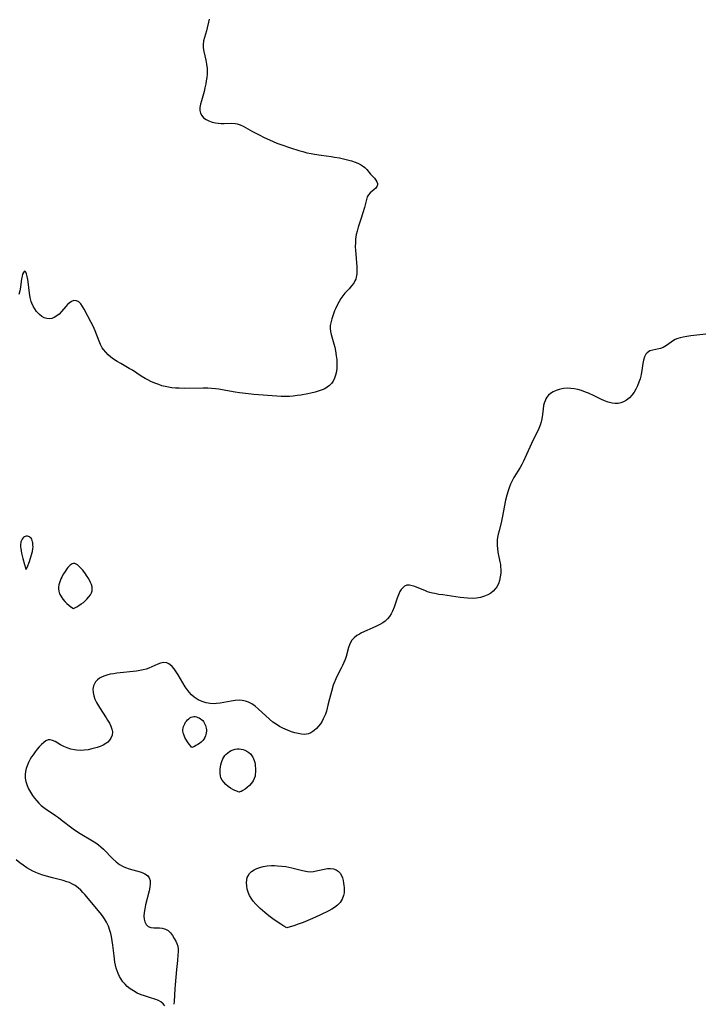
# Model space of a CAD drawing. Header units: inches. Extents: x 1073367 to 1082519, y 1569854 to 1574957.
# Tile 203 of 256: x 1076306 to 1076595, y 1573848 to 1574264. Entities that reach past the tile are written whole.
import ezdxf

# ---------------------------------------------------------------- set-up
doc = ezdxf.new("R2010")
doc.units = ezdxf.units.IN
doc.header["$MEASUREMENT"] = 0
doc.layers.add('CGG_CurvaNivelLidar_v1', color=7, linetype='Continuous', lineweight=30, true_color=0x008008)

msp = doc.modelspace()

# ---------------------------------------------------------------- linework, layer by layer
at = {"layer": 'CGG_CurvaNivelLidar_v1'}
for points in [[(1076385.6992, 1574263.9657, 67.5), (1076385.5029, 1574262.7776, 67.5), (1076384.9704, 1574260.3313, 67.5), (1076384.6487, 1574259.0924, 67.5), (1076383.8133, 1574256.3523, 67.5), (1076383.401, 1574254.8628, 67.5), (1076383.1884, 1574253.3823, 67.5), (1076383.264, 1574251.8955, 67.5), (1076383.5438, 1574250.3687, 67.5), (1076384.3537, 1574246.7908, 67.5), (1076384.6694, 1574245.015, 67.5), (1076384.863, 1574243.1966, 67.5), (1076384.8943, 1574242.0083, 67.5), (1076384.8564, 1574240.8088, 67.5), (1076384.7434, 1574239.4509, 67.5), (1076384.5668, 1574238.0901, 67.5), (1076384.3354, 1574236.7322, 67.5), (1076384.0005, 1574235.1342, 67.5), (1076383.61, 1574233.5604, 67.5), (1076382.4852, 1574229.6114, 67.5), (1076382.1244, 1574228.1586, 67.5), (1076381.8913, 1574226.7789, 67.5), (1076381.8529, 1574225.4916, 67.5), (1076382.0661, 1574224.3866, 67.5), (1076382.6048, 1574223.3659, 67.5), (1076383.4181, 1574222.4786, 67.5), (1076384.444, 1574221.7199, 67.5), (1076385.6337, 1574221.0935, 67.5), (1076386.9646, 1574220.6035, 67.5), (1076388.3857, 1574220.2626, 67.5), (1076389.5861, 1574220.0973, 67.5), (1076390.8066, 1574220.0184, 67.5), (1076392.0301, 1574220.0103, 67.5), (1076395.1711, 1574220.1162, 67.5), (1076396.6935, 1574220.0323, 67.5), (1076397.6228, 1574219.8634, 67.5), (1076398.8937, 1574219.45, 67.5), (1076400.1414, 1574218.877, 67.5), (1076404.0353, 1574216.7156, 67.5), (1076406.8965, 1574215.1986, 67.5), (1076408.957, 1574214.1552, 67.5), (1076411.164, 1574213.1198, 67.5), (1076414.3299, 1574211.7875, 67.5), (1076415.9416, 1574211.1742, 67.5), (1076420.0998, 1574209.7508, 67.5), (1076423.6113, 1574208.6499, 67.5), (1076425.3156, 1574208.1553, 67.5), (1076427.0286, 1574207.7015, 67.5), (1076428.7543, 1574207.3073, 67.5), (1076430.1665, 1574207.0424, 67.5), (1076432.9656, 1574206.6334, 67.5), (1076437.1905, 1574206.0958, 67.5), (1076438.646, 1574205.8739, 67.5), (1076440.7442, 1574205.4921, 67.5), (1076442.4726, 1574205.1355, 67.5), (1076444.1649, 1574204.7405, 67.5), (1076445.8038, 1574204.2927, 67.5), (1076447.3669, 1574203.7736, 67.5), (1076448.5697, 1574203.2809, 67.5), (1076449.5581, 1574202.7838, 67.5), (1076450.4614, 1574202.2174, 67.5), (1076451.4359, 1574201.4265, 67.5), (1076452.2875, 1574200.5705, 67.5), (1076453.9155, 1574198.6645, 67.5), (1076455.5665, 1574196.927, 67.5), (1076456.1557, 1574196.1718, 67.5), (1076456.5831, 1574195.3982, 67.5), (1076456.776, 1574194.663, 67.5), (1076456.7741, 1574194.1952, 67.5), (1076456.6604, 1574193.7391, 67.5), (1076456.5042, 1574193.4007, 67.5), (1076456.0514, 1574192.7659, 67.5), (1076455.4601, 1574192.1856, 67.5), (1076453.6902, 1574190.7904, 67.5), (1076452.9431, 1574189.942, 67.5), (1076452.4906, 1574189.0238, 67.5), (1076452.1554, 1574187.9435, 67.5), (1076451.2942, 1574184.5813, 67.5), (1076450.6688, 1574182.366, 67.5), (1076449.8067, 1574179.642, 67.5), (1076448.698, 1574176.3404, 67.5), (1076448.1831, 1574174.649, 67.5), (1076447.8379, 1574173.2301, 67.5), (1076447.6651, 1574172.2372, 67.5), (1076447.5452, 1574171.2336, 67.5), (1076447.4507, 1574169.6631, 67.5), (1076447.4454, 1574168.0832, 67.5), (1076447.5072, 1574166.5027, 67.5), (1076447.6175, 1574164.9303, 67.5), (1076447.9973, 1574161.2269, 67.5), (1076448.1177, 1574159.6707, 67.5), (1076448.1485, 1574158.1397, 67.5), (1076448.0617, 1574156.6508, 67.5), (1076447.8224, 1574155.2238, 67.5), (1076447.5943, 1574154.4252, 67.5), (1076447.3029, 1574153.6864, 67.5), (1076446.78, 1574152.7219, 67.5), (1076445.8692, 1574151.4926, 67.5), (1076444.8216, 1574150.3452, 67.5), (1076443.071, 1574148.5066, 67.5), (1076442.1759, 1574147.3788, 67.5), (1076441.3443, 1574146.1614, 67.5), (1076440.5667, 1574144.8772, 67.5), (1076439.6292, 1574143.1231, 67.5), (1076439.0619, 1574141.8926, 67.5), (1076438.6899, 1574140.9995, 67.5), (1076438.0626, 1574139.3277, 67.5), (1076437.5283, 1574137.6558, 67.5), (1076437.1101, 1574136.0036, 67.5), (1076436.8937, 1574134.7547, 67.5), (1076436.8193, 1574133.5175, 67.5), (1076436.9311, 1574132.2556, 67.5), (1076437.2, 1574130.9947, 67.5), (1076438.4013, 1574127.0578, 67.5), (1076438.767, 1574125.6428, 67.5), (1076439.0788, 1574124.195, 67.5), (1076439.4073, 1574122.065, 67.5), (1076439.5722, 1574120.3651, 67.5), (1076439.6513, 1574118.6685, 67.5), (1076439.6236, 1574116.9936, 67.5), (1076439.4596, 1574115.3618, 67.5), (1076439.1276, 1574113.8037, 67.5), (1076438.704, 1574112.5726, 67.5), (1076438.1089, 1574111.3995, 67.5), (1076437.353, 1574110.3393, 67.5), (1076436.5433, 1574109.4996, 67.5), (1076435.6238, 1574108.769, 67.5), (1076434.6082, 1574108.1521, 67.5), (1076433.4632, 1574107.6312, 67.5), (1076432.2455, 1574107.1988, 67.5), (1076430.5114, 1574106.6966, 67.5), (1076428.7052, 1574106.2692, 67.5), (1076427.3923, 1574106.0058, 67.5), (1076424.4611, 1574105.4952, 67.5), (1076422.8488, 1574105.2539, 67.5), (1076421.2277, 1574105.0556, 67.5), (1076419.5991, 1574104.919, 67.5), (1076417.8726, 1574104.8617, 67.5), (1076416.1137, 1574104.8932, 67.5), (1076414.3525, 1574104.9882, 67.5), (1076404.6084, 1574105.744, 67.5), (1076401.0532, 1574106.1042, 67.5), (1076398.6313, 1574106.4257, 67.5), (1076396.7977, 1574106.7327, 67.5), (1076391.3143, 1574107.744, 67.5), (1076389.8533, 1574107.9643, 67.5), (1076388.3872, 1574108.1367, 67.5), (1076386.8139, 1574108.2565, 67.5), (1076385.2345, 1574108.3206, 67.5), (1076383.2415, 1574108.3449, 67.5), (1076375.2965, 1574108.2847, 67.5), (1076373.0992, 1574108.3376, 67.5), (1076371.5831, 1574108.4234, 67.5), (1076370.078, 1574108.5669, 67.5), (1076368.5879, 1574108.7843, 67.5), (1076367.2016, 1574109.0696, 67.5), (1076365.8334, 1574109.4295, 67.5), (1076364.485, 1574109.8587, 67.5), (1076362.7968, 1574110.5002, 67.5), (1076361.1443, 1574111.2335, 67.5), (1076359.9485, 1574111.828, 67.5), (1076358.777, 1574112.4683, 67.5), (1076357.1413, 1574113.461, 67.5), (1076353.3462, 1574115.909, 67.5), (1076352.0659, 1574116.692, 67.5), (1076348.4244, 1574118.7417, 67.5), (1076346.9073, 1574119.6387, 67.5), (1076345.4474, 1574120.5961, 67.5), (1076344.2523, 1574121.4909, 67.5), (1076343.1349, 1574122.4565, 67.5), (1076342.1135, 1574123.501, 67.5), (1076341.2109, 1574124.6367, 67.5), (1076340.6811, 1574125.4576, 67.5), (1076339.9708, 1574126.7913, 67.5), (1076339.347, 1574128.1915, 67.5), (1076337.6267, 1574132.5541, 67.5), (1076336.7618, 1574134.4738, 67.5), (1076335.9553, 1574136.0695, 67.5), (1076333.0047, 1574141.7013, 67.5), (1076332.3532, 1574142.8405, 67.5), (1076331.6035, 1574143.9133, 67.5), (1076330.7719, 1574144.73, 67.5), (1076329.7568, 1574145.2321, 67.5), (1076328.6695, 1574145.3013, 67.5), (1076327.6568, 1574144.9562, 67.5), (1076326.669, 1574144.2883, 67.5), (1076325.9605, 1574143.6325, 67.5), (1076325.2691, 1574142.883, 67.5), (1076323.4588, 1574140.7483, 67.5), (1076322.4048, 1574139.6595, 67.5), (1076321.4402, 1574138.8697, 67.5), (1076320.4188, 1574138.2395, 67.5), (1076319.3594, 1574137.8111, 67.5), (1076318.2793, 1574137.6365, 67.5), (1076317.2307, 1574137.7494, 67.5), (1076316.1939, 1574138.1082, 67.5), (1076315.1856, 1574138.6726, 67.5), (1076314.2239, 1574139.4123, 67.5), (1076313.8412, 1574139.7674, 67.5), (1076312.9764, 1574140.7179, 67.5), (1076312.1965, 1574141.7879, 67.5), (1076311.5166, 1574142.9584, 67.5), (1076310.9566, 1574144.2159, 67.5), (1076310.6998, 1574144.9644, 67.5), (1076310.2737, 1574146.666, 67.5), (1076309.9816, 1574148.4164, 67.5), (1076309.4075, 1574153.2024, 67.5), (1076309.2582, 1574154.1828, 67.5), (1076309.0084, 1574155.5078, 67.5), (1076308.726, 1574156.6004, 67.5), (1076308.4076, 1574157.3736, 67.5), (1076308.0479, 1574157.7179, 67.5), (1076307.7147, 1574157.6055, 67.5), (1076307.3752, 1574157.1739, 67.5), (1076307.0572, 1574156.4874, 67.5), (1076306.7887, 1574155.5984, 67.5), (1076306.5787, 1574154.4965, 67.5), (1076306.1081, 1574151.0255, 67.5), (1076305.8605, 1574149.4184, 67.5), (1076305.5176, 1574147.8371, 67.5)], [(1076595.283, 1574131.1838, 68), (1076594.0162, 1574130.9633, 68), (1076588.9629, 1574130.386, 68), (1076587.3302, 1574130.1462, 68), (1076585.747, 1574129.8618, 68), (1076584.5811, 1574129.6156, 68), (1076583.4753, 1574129.3165, 68), (1076582.4469, 1574128.9269, 68), (1076581.2669, 1574128.2705, 68), (1076579.1231, 1574126.7055, 68), (1076578.0436, 1574125.9762, 68), (1076577.3111, 1574125.5821, 68), (1076576.2172, 1574125.1609, 68), (1076575.4612, 1574124.9561, 68), (1076572.922, 1574124.4339, 68), (1076571.7598, 1574124.0671, 68), (1076571.1048, 1574123.7298, 68), (1076570.527, 1574123.2835, 68), (1076570.0892, 1574122.7806, 68), (1076569.7234, 1574122.189, 68), (1076569.5876, 1574121.9123, 68), (1076569.4359, 1574121.5522, 68), (1076569.0461, 1574120.2534, 68), (1076568.7734, 1574118.8145, 68), (1076568.3683, 1574115.8122, 68), (1076568.12, 1574114.3191, 68), (1076567.9341, 1574113.4749, 68), (1076567.6323, 1574112.3593, 68), (1076567.134, 1574110.8731, 68), (1076566.5384, 1574109.4208, 68), (1076565.848, 1574108.0218, 68), (1076565.0593, 1574106.6992, 68), (1076564.142, 1574105.4492, 68), (1076563.1189, 1574104.3336, 68), (1076561.9118, 1574103.326, 68), (1076560.5919, 1574102.5526, 68), (1076559.4902, 1574102.145, 68), (1076558.3363, 1574101.9209, 68), (1076557.0762, 1574101.8893, 68), (1076555.7902, 1574102.0476, 68), (1076554.1951, 1574102.4621, 68), (1076552.5894, 1574103.0583, 68), (1076550.9762, 1574103.7775, 68), (1076548.2573, 1574105.1097, 68), (1076545.8326, 1574106.2285, 68), (1076544.6018, 1574106.7392, 68), (1076542.826, 1574107.3835, 68), (1076541.328, 1574107.816, 68), (1076539.8256, 1574108.1302, 68), (1076538.3276, 1574108.3038, 68), (1076536.806, 1574108.3155, 68), (1076535.3126, 1574108.1745, 68), (1076533.4878, 1574107.8041, 68), (1076532.1543, 1574107.3762, 68), (1076530.9142, 1574106.8142, 68), (1076529.7987, 1574106.1003, 68), (1076528.9893, 1574105.3762, 68), (1076528.3026, 1574104.5403, 68), (1076527.86, 1574103.8188, 68), (1076527.4971, 1574103.0441, 68), (1076527.158, 1574102.0471, 68), (1076526.9104, 1574101.0008, 68), (1076526.6748, 1574099.4804, 68), (1076526.3089, 1574096.3431, 68), (1076526.0284, 1574094.7715, 68), (1076525.8963, 1574094.2322, 68), (1076525.4337, 1574092.7867, 68), (1076524.8521, 1574091.3584, 68), (1076521.839, 1574085.055, 68), (1076519.7202, 1574080.3358, 68), (1076518.4254, 1574077.5728, 68), (1076517.7278, 1574076.2236, 68), (1076516.9644, 1574074.8726, 68), (1076514.3748, 1574070.6742, 68), (1076513.4704, 1574069.0249, 68), (1076512.9567, 1574067.9192, 68), (1076512.4943, 1574066.7878, 68), (1076511.8762, 1574065.0478, 68), (1076511.3575, 1574063.2685, 68), (1076510.8677, 1574061.0897, 68), (1076509.4754, 1574053.6869, 68), (1076509.1378, 1574052.2465, 68), (1076508.0789, 1574048.2535, 68), (1076507.7489, 1574046.8472, 68), (1076507.4862, 1574045.4374, 68), (1076507.3509, 1574044.3776, 68), (1076507.2781, 1574043.3153, 68), (1076507.2823, 1574042.0352, 68), (1076507.3842, 1574040.7594, 68), (1076507.6264, 1574039.212, 68), (1076508.4859, 1574035.0911, 68), (1076508.6546, 1574034.0471, 68), (1076508.7673, 1574033.049, 68), (1076508.8281, 1574031.9383, 68), (1076508.7963, 1574030.3407, 68), (1076508.6244, 1574028.7761, 68), (1076508.3063, 1574027.2678, 68), (1076507.8256, 1574025.8438, 68), (1076507.1547, 1574024.539, 68), (1076506.9235, 1574024.1949, 68), (1076506.6435, 1574023.8272, 68), (1076505.68, 1574022.8207, 68), (1076504.5616, 1574021.9502, 68), (1076503.3198, 1574021.2121, 68), (1076501.9781, 1574020.612, 68), (1076500.3111, 1574020.1001, 68), (1076498.5612, 1574019.8014, 68), (1076496.7141, 1574019.7204, 68), (1076494.8226, 1574019.806, 68), (1076493.2648, 1574019.954, 68), (1076491.6931, 1574020.1459, 68), (1076484.3975, 1574021.1396, 68), (1076482.7108, 1574021.4032, 68), (1076481.0542, 1574021.7062, 68), (1076479.9529, 1574021.9432, 68), (1076478.8762, 1574022.2162, 68), (1076477.9249, 1574022.5027, 68), (1076477.0023, 1574022.827, 68), (1076472.5597, 1574024.7081, 68), (1076471.4829, 1574025.0626, 68), (1076470.2811, 1574025.2901, 68), (1076469.1664, 1574025.2285, 68), (1076468.1663, 1574024.8099, 68), (1076467.2905, 1574024.0723, 68), (1076466.7522, 1574023.385, 68), (1076466.2762, 1574022.5884, 68), (1076465.6648, 1574021.2627, 68), (1076465.1249, 1574019.8097, 68), (1076463.8044, 1574015.9387, 68), (1076463.1469, 1574014.3461, 68), (1076462.5461, 1574013.15, 68), (1076461.8498, 1574012.0332, 68), (1076461.0336, 1574011.0236, 68), (1076460.0764, 1574010.1393, 68), (1076459.0028, 1574009.3638, 68), (1076457.842, 1574008.6705, 68), (1076456.3955, 1574007.9281, 68), (1076454.8974, 1574007.2408, 68), (1076452.2732, 1574006.1106, 68), (1076450.0932, 1574005.1162, 68), (1076449.2306, 1574004.6721, 68), (1076448.1454, 1574004.0307, 68), (1076446.954, 1574003.116, 68), (1076445.984, 1574002.0381, 68), (1076445.4329, 1574001.1189, 68), (1076444.9954, 1574000.1139, 68), (1076444.6296, 1573999.0427, 68), (1076443.5496, 1573995.1981, 68), (1076443.1546, 1573993.9816, 68), (1076442.6565, 1573992.7166, 68), (1076442.0863, 1573991.4613, 68), (1076441.4661, 1573990.212, 68), (1076439.9464, 1573987.2895, 68), (1076439.2189, 1573985.8028, 68), (1076438.5078, 1573984.1469, 68), (1076438.1091, 1573983.0468, 68), (1076437.3403, 1573980.4398, 68), (1076436.5687, 1573977.4023, 68), (1076435.9097, 1573974.6146, 68), (1076435.5886, 1573973.366, 68), (1076435.2159, 1573972.1289, 68), (1076434.7918, 1573970.921, 68), (1076434.3177, 1573969.7499, 68), (1076433.8945, 1573968.8332, 68), (1076433.4285, 1573967.9554, 68), (1076432.7027, 1573966.8192, 68), (1076431.8989, 1573965.776, 68), (1076431.038, 1573964.8309, 68), (1076430.138, 1573963.995, 68), (1076429.5281, 1573963.5107, 68), (1076428.6489, 1573962.9442, 68), (1076427.724, 1573962.5534, 68), (1076426.8568, 1573962.3834, 68), (1076425.936, 1573962.3472, 68), (1076424.6653, 1573962.4449, 68), (1076423.3306, 1573962.6717, 68), (1076421.9521, 1573963.0033, 68), (1076420.5475, 1573963.4229, 68), (1076418.818, 1573964.0487, 68), (1076416.8157, 1573964.9535, 68), (1076415.3807, 1573965.7239, 68), (1076413.9871, 1573966.5814, 68), (1076412.6498, 1573967.5292, 68), (1076411.2308, 1573968.6959, 68), (1076406.486, 1573973.0881, 68), (1076405.155, 1573974.2231, 68), (1076403.7852, 1573975.2145, 68), (1076402.3419, 1573975.9884, 68), (1076401.0682, 1573976.4159, 68), (1076399.7379, 1573976.6553, 68), (1076398.37, 1573976.7208, 68), (1076396.7488, 1573976.6005, 68), (1076395.1036, 1573976.3401, 68), (1076392.0055, 1573975.7379, 68), (1076390.4429, 1573975.4802, 68), (1076388.878, 1573975.3187, 68), (1076387.9699, 1573975.2909, 68), (1076386.2007, 1573975.3939, 68), (1076384.4627, 1573975.693, 68), (1076382.7818, 1573976.1866, 68), (1076381.1891, 1573976.8885, 68), (1076380.3042, 1573977.4103, 68), (1076379.4677, 1573978.0111, 68), (1076378.3641, 1573978.9957, 68), (1076377.3582, 1573980.1039, 68), (1076376.443, 1573981.3083, 68), (1076375.7061, 1573982.4247, 68), (1076372.6306, 1573987.4349, 68), (1076371.7944, 1573988.7575, 68), (1076370.9474, 1573989.9817, 68), (1076370.1816, 1573990.9206, 68), (1076369.3716, 1573991.7042, 68), (1076368.7423, 1573992.1525, 68), (1076367.8551, 1573992.5446, 68), (1076366.6684, 1573992.6741, 68), (1076365.9502, 1573992.5754, 68), (1076365.2149, 1573992.3753, 68), (1076364.0472, 1573991.9306, 68), (1076361.5303, 1573990.8072, 68), (1076360.3752, 1573990.3358, 68), (1076359.1696, 1573989.9062, 68), (1076357.9179, 1573989.5373, 68), (1076356.5572, 1573989.23, 68), (1076355.1598, 1573988.9932, 68), (1076353.7358, 1573988.81, 68), (1076348.2634, 1573988.2962, 68), (1076346.8119, 1573988.1333, 68), (1076345.3867, 1573987.934, 68), (1076344.0006, 1573987.6849, 68), (1076342.9453, 1573987.4435, 68), (1076341.7091, 1573987.0809, 68), (1076340.5583, 1573986.6271, 68), (1076339.5182, 1573986.0578, 68), (1076338.6138, 1573985.3518, 68), (1076337.8631, 1573984.5208, 68), (1076337.352, 1573983.7144, 68), (1076336.9816, 1573982.8374, 68), (1076336.7134, 1573981.4663, 68), (1076336.7514, 1573980.0174, 68), (1076337.0522, 1573978.6192, 68), (1076337.5602, 1573977.2059, 68), (1076338.226, 1573975.7896, 68), (1076339.0106, 1573974.381, 68), (1076339.4452, 1573973.6684, 68), (1076342.3459, 1573969.2534, 68), (1076342.9284, 1573968.3339, 68), (1076343.6699, 1573967.0684, 68), (1076344.2866, 1573965.8252, 68), (1076344.725, 1573964.607, 68), (1076344.9218, 1573963.4186, 68), (1076344.7711, 1573962.0339, 68), (1076344.2588, 1573960.7357, 68), (1076343.6915, 1573959.8607, 68), (1076342.967, 1573959.0872, 68), (1076342.1085, 1573958.4499, 68), (1076341.0094, 1573957.8343, 68), (1076339.7928, 1573957.2921, 68), (1076338.4898, 1573956.8131, 68), (1076337.4096, 1573956.4757, 68), (1076336.2981, 1573956.1846, 68), (1076334.6786, 1573955.8678, 68), (1076333.032, 1573955.6708, 68), (1076331.381, 1573955.6046, 68), (1076329.7468, 1573955.6895, 68), (1076328.9681, 1573955.7938, 68), (1076327.4492, 1573956.1345, 68), (1076325.9147, 1573956.6378, 68), (1076324.4508, 1573957.2499, 68), (1076323.0799, 1573957.9375, 68), (1076320.7188, 1573959.2854, 68), (1076319.6424, 1573959.7867, 68), (1076318.6082, 1573960.0338, 68), (1076318.2708, 1573960.0394, 68), (1076317.8766, 1573959.9886, 68), (1076316.9059, 1573959.6219, 68), (1076315.9465, 1573958.9765, 68), (1076314.9942, 1573958.1201, 68), (1076314.0466, 1573957.1072, 68), (1076313.1609, 1573956.0511, 68), (1076312.2877, 1573954.9203, 68), (1076311.4379, 1573953.7339, 68), (1076310.8278, 1573952.8187, 68), (1076310.2546, 1573951.8766, 68), (1076309.5482, 1573950.5229, 68), (1076308.9575, 1573949.124, 68), (1076308.5579, 1573947.9038, 68), (1076308.2708, 1573946.6691, 68), (1076308.1162, 1573945.4271, 68), (1076308.1384, 1573943.8713, 68), (1076308.3612, 1573942.5188, 68), (1076308.9046, 1573940.8424, 68), (1076309.5581, 1573939.3929, 68), (1076310.3356, 1573937.9692, 68), (1076311.2162, 1573936.5808, 68), (1076312.0657, 1573935.4024, 68), (1076312.9948, 1573934.277, 68), (1076313.9319, 1573933.2967, 68), (1076314.9358, 1573932.3736, 68), (1076315.9962, 1573931.505, 68), (1076317.112, 1573930.6812, 68), (1076318.26, 1573929.8928, 68), (1076320.9173, 1573928.1333, 68), (1076322.2272, 1573927.2265, 68), (1076323.784, 1573926.0607, 68), (1076327.7912, 1573922.8874, 68), (1076328.9594, 1573922.0408, 68), (1076331.2707, 1573920.5442, 68), (1076336.5865, 1573917.4424, 68), (1076337.9023, 1573916.6106, 68), (1076339.0316, 1573915.81, 68), (1076340.106, 1573914.9498, 68), (1076341.1776, 1573913.9747, 68), (1076342.1874, 1573912.9486, 68), (1076344.1208, 1573910.8144, 68), (1076345.1116, 1573909.7864, 68), (1076346.4655, 1573908.5823, 68), (1076347.9224, 1573907.5184, 68), (1076349.4723, 1573906.6216, 68), (1076350.459, 1573906.1713, 68), (1076352.033, 1573905.6127, 68), (1076356.6813, 1573904.3436, 68), (1076357.7543, 1573903.9639, 68), (1076358.6483, 1573903.555, 68), (1076359.7465, 1573902.7963, 68), (1076360.4975, 1573901.8212, 68), (1076360.8218, 1573900.6815, 68), (1076360.8496, 1573899.3667, 68), (1076360.6797, 1573897.9224, 68), (1076360.3806, 1573896.3842, 68), (1076358.9294, 1573890.4193, 68), (1076358.5776, 1573888.7891, 68), (1076358.3296, 1573887.1992, 68), (1076358.2327, 1573885.6831, 68), (1076358.3231, 1573884.4056, 68), (1076358.6243, 1573883.2561, 68), (1076359.2311, 1573882.1548, 68), (1076360.0966, 1573881.3642, 68), (1076361.21, 1573880.9333, 68), (1076362.4859, 1573880.7682, 68), (1076364.7786, 1573880.7155, 68), (1076365.9129, 1573880.6241, 68), (1076366.9877, 1573880.3765, 68), (1076367.3286, 1573880.2423, 68), (1076368.4163, 1573879.5535, 68), (1076369.3832, 1573878.5925, 68), (1076370.2574, 1573877.4504, 68), (1076371.059, 1573876.2045, 68), (1076371.6494, 1573875.1665, 68), (1076372.1463, 1573874.0912, 68), (1076372.4902, 1573872.9618, 68), (1076372.6377, 1573871.7883, 68), (1076372.6434, 1573870.5498, 68), (1076372.5703, 1573869.249, 68), (1076372.3871, 1573866.9982, 68), (1076371.9933, 1573863.2173, 68), (1076371.3996, 1573856.7372, 68), (1076371.274, 1573855.0586, 68), (1076370.9877, 1573849.7298, 68), (1076370.8619, 1573848.4751, 68)], [(1076367.0351, 1573847.8008, 68), (1076366.3289, 1573848.7411, 68), (1076365.4366, 1573849.5674, 68), (1076364.4383, 1573850.1277, 68), (1076363.2733, 1573850.5664, 68), (1076360.6191, 1573851.3244, 68), (1076358.4677, 1573851.993, 68), (1076357.0626, 1573852.4948, 68), (1076355.3877, 1573853.2267, 68), (1076353.7693, 1573854.1106, 68), (1076352.4364, 1573855.0077, 68), (1076351.1945, 1573856.0259, 68), (1076350.2559, 1573856.956, 68), (1076349.3991, 1573857.9628, 68), (1076348.6084, 1573859.0708, 68), (1076347.9105, 1573860.2427, 68), (1076347.3089, 1573861.4705, 68), (1076346.8793, 1573862.5496, 68), (1076346.5259, 1573863.6607, 68), (1076346.2122, 1573864.9688, 68), (1076345.9689, 1573866.306, 68), (1076345.6102, 1573868.9063, 68), (1076345.122, 1573873.3585, 68), (1076344.8552, 1573875.2024, 68), (1076344.5214, 1573877.0242, 68), (1076344.233, 1573878.3231, 68), (1076343.8853, 1573879.5983, 68), (1076343.2447, 1573881.3873, 68), (1076342.4475, 1573883.106, 68), (1076341.6474, 1573884.5158, 68), (1076340.7459, 1573885.861, 68), (1076339.7933, 1573887.0922, 68), (1076333.3164, 1573894.7529, 68), (1076332.4846, 1573895.6972, 68), (1076331.6162, 1573896.594, 68), (1076330.4394, 1573897.6314, 68), (1076329.172, 1573898.5503, 68), (1076327.8164, 1573899.3356, 68), (1076326.7996, 1573899.804, 68), (1076325.7451, 1573900.2054, 68), (1076324.1402, 1573900.6991, 68), (1076319.7104, 1573901.7853, 68), (1076317.113, 1573902.4902, 68), (1076315.5935, 1573902.9714, 68), (1076314.0928, 1573903.5071, 68), (1076312.6186, 1573904.105, 68), (1076311.3149, 1573904.7068, 68), (1076310.0445, 1573905.3698, 68), (1076308.8412, 1573906.0788, 68), (1076307.3023, 1573907.1093, 68), (1076305.8181, 1573908.2151, 68), (1076304.3759, 1573909.3692, 68)]]:
    msp.add_polyline3d(points, dxfattribs=at)
for points in [[(1076308.5, 1574031.9375, 68), (1076308.5774, 1574031.9769, 68), (1076308.713, 1574032.1683, 68), (1076309.0016, 1574032.7899, 68), (1076309.8876, 1574035.3229, 68), (1076310.6361, 1574037.5985, 68), (1076311.1525, 1574039.4759, 68), (1076311.3799, 1574040.7234, 68), (1076311.4332, 1574041.3204, 68), (1076311.4269, 1574042.5007, 68), (1076311.3648, 1574043.0737, 68), (1076311.256, 1574043.6259, 68), (1076311.0948, 1574044.1459, 68), (1076310.8814, 1574044.6265, 68), (1076310.6156, 1574045.0549, 68), (1076310.2932, 1574045.4136, 68), (1076309.9126, 1574045.6849, 68), (1076309.4894, 1574045.8685, 68), (1076309.0429, 1574045.9619, 68), (1076308.5903, 1574045.9555, 68), (1076308.1877, 1574045.8549, 68), (1076307.8018, 1574045.6745, 68), (1076307.4413, 1574045.4259, 68), (1076307.1167, 1574045.1159, 68), (1076306.7885, 1574044.6725, 68), (1076306.5274, 1574044.1668, 68), (1076306.3366, 1574043.6139, 68), (1076306.2273, 1574043.0731, 68), (1076306.1723, 1574042.5104, 68), (1076306.1908, 1574041.3464, 68), (1076306.2611, 1574040.6987, 68), (1076306.6251, 1574038.7435, 68), (1076307.178, 1574036.4987, 68), (1076307.8508, 1574033.9996, 68), (1076308.2332, 1574032.6557, 68)], [(1076328.5, 1574015.3906, 68), (1076329.8828, 1574016.1352, 68), (1076330.8016, 1574016.6885, 68), (1076331.8195, 1574017.3676, 68), (1076332.7017, 1574018.0319, 68), (1076333.46, 1574018.686, 68), (1076334.1703, 1574019.3836, 68), (1076334.9773, 1574020.3047, 68), (1076335.6299, 1574021.2193, 68), (1076336.0821, 1574022.084, 68), (1076336.3305, 1574022.8958, 68), (1076336.4238, 1574023.7184, 68), (1076336.3273, 1574024.6178, 68), (1076336.0696, 1574025.5267, 68), (1076335.6983, 1574026.4408, 68), (1076334.9522, 1574027.8911, 68), (1076334.0744, 1574029.3157, 68), (1076333.5428, 1574030.0841, 68), (1076332.4201, 1574031.5473, 68), (1076331.8411, 1574032.2277, 68), (1076331.2559, 1574032.8585, 68), (1076330.6676, 1574033.4226, 68), (1076330.1855, 1574033.8174, 68), (1076329.6995, 1574034.1327, 68), (1076329.1376, 1574034.3676, 68), (1076328.5756, 1574034.4381, 68), (1076328.0224, 1574034.3198, 68), (1076327.4836, 1574034.0385, 68), (1076327.0827, 1574033.7331, 68), (1076326.6916, 1574033.3651, 68), (1076326.1661, 1574032.7769, 68), (1076325.6552, 1574032.1167, 68), (1076324.6788, 1574030.6496, 68), (1076324.2182, 1574029.8664, 68), (1076323.6069, 1574028.7119, 68), (1076323.2288, 1574027.8988, 68), (1076322.8912, 1574027.0746, 68), (1076322.6016, 1574026.2439, 68), (1076322.3719, 1574025.4108, 68), (1076322.2197, 1574024.579, 68), (1076322.1694, 1574023.752, 68), (1076322.2907, 1574022.7651, 68), (1076322.6668, 1574021.6833, 68), (1076323.2586, 1574020.5543, 68), (1076324.0169, 1574019.4371, 68), (1076324.892, 1574018.3887, 68), (1076325.7434, 1574017.5334, 68), (1076326.582, 1574016.796, 68), (1076327.3425, 1574016.194, 68)], [(1076378.5, 1573956.8273, 68), (1076376.9718, 1573958.8338, 68), (1076375.9803, 1573960.343, 68), (1076375.5678, 1573961.0798, 68), (1076375.2159, 1573961.8088, 68), (1076374.9451, 1573962.5044, 68), (1076374.7759, 1573963.1403, 68), (1076374.7069, 1573963.729, 68), (1076374.7206, 1573964.3695, 68), (1076374.8133, 1573965.008, 68), (1076374.972, 1573965.6382, 68), (1076375.1902, 1573966.253, 68), (1076375.4673, 1573966.8438, 68), (1076375.8175, 1573967.4229, 68), (1076376.219, 1573967.9646, 68), (1076376.6596, 1573968.4652, 68), (1076377.1319, 1573968.916, 68), (1076377.6318, 1573969.3035, 68), (1076378.1582, 1573969.6075, 68), (1076378.7127, 1573969.8006, 68), (1076379.2638, 1573969.8597, 68), (1076379.8322, 1573969.8168, 68), (1076380.4081, 1573969.6935, 68), (1076380.9818, 1573969.5051, 68), (1076381.5432, 1573969.2605, 68), (1076382.0811, 1573968.9632, 68), (1076382.5821, 1573968.6119, 68), (1076383.03, 1573968.2, 68), (1076383.3988, 1573967.7388, 68), (1076383.7111, 1573967.2272, 68), (1076383.9756, 1573966.6783, 68), (1076384.1969, 1573966.1028, 68), (1076384.3761, 1573965.5087, 68), (1076384.5107, 1573964.9026, 68), (1076384.5938, 1573964.2899, 68), (1076384.6138, 1573963.6752, 68), (1076384.5517, 1573963.0062, 68), (1076384.4145, 1573962.3435, 68), (1076384.2163, 1573961.6911, 68), (1076383.961, 1573961.0508, 68), (1076383.5845, 1573960.3842, 68), (1076383.0763, 1573959.7116, 68), (1076382.4527, 1573959.075, 68), (1076381.7265, 1573958.499, 68), (1076380.9588, 1573958.0022, 68), (1076380.2074, 1573957.5871, 68), (1076379.5287, 1573957.2573, 68)], [(1076398.5, 1573938.0123, 68), (1076397.9877, 1573938.1346, 68), (1076397.3924, 1573938.342, 68), (1076396.644, 1573938.6509, 68), (1076395.7952, 1573939.0663, 68), (1076394.7662, 1573939.6743, 68), (1076393.7349, 1573940.4062, 68), (1076392.7588, 1573941.2339, 68), (1076391.8953, 1573942.1263, 68), (1076391.2024, 1573943.0515, 68), (1076390.7381, 1573943.9769, 68), (1076390.5222, 1573944.9068, 68), (1076390.437, 1573945.8643, 68), (1076390.4258, 1573946.7684, 68), (1076390.4672, 1573947.6847, 68), (1076390.5589, 1573948.6035, 68), (1076390.7037, 1573949.5154, 68), (1076390.9093, 1573950.4105, 68), (1076391.1887, 1573951.2774, 68), (1076391.5111, 1573952.0171, 68), (1076391.9013, 1573952.718, 68), (1076392.3582, 1573953.3717, 68), (1076392.9388, 1573954.0286, 68), (1076393.5865, 1573954.6158, 68), (1076394.289, 1573955.1292, 68), (1076395.038, 1573955.5588, 68), (1076395.8289, 1573955.8882, 68), (1076396.6918, 1573956.1084, 68), (1076397.5804, 1573956.2129, 68), (1076398.4785, 1573956.2109, 68), (1076399.2766, 1573956.1207, 68), (1076400.059, 1573955.9474, 68), (1076400.8139, 1573955.687, 68), (1076401.6634, 1573955.257, 68), (1076402.4484, 1573954.7143, 68), (1076403.1574, 1573954.0745, 68), (1076403.7721, 1573953.3437, 68), (1076404.1788, 1573952.7012, 68), (1076404.5168, 1573952.0126, 68), (1076404.7899, 1573951.2878, 68), (1076404.9984, 1573950.5346, 68), (1076405.1441, 1573949.7479, 68), (1076405.2355, 1573948.9454, 68), (1076405.2855, 1573948.1335, 68), (1076405.2958, 1573946.4504, 68), (1076405.2488, 1573945.591, 68), (1076405.1144, 1573944.714, 68), (1076404.8191, 1573943.7899, 68), (1076404.2845, 1573942.7395, 68), (1076403.5755, 1573941.7194, 68), (1076402.7446, 1573940.7682, 68), (1076401.8439, 1573939.9227, 68), (1076400.9269, 1573939.217, 68), (1076400.0058, 1573938.6463, 68), (1076399.2285, 1573938.257, 68), (1076398.693, 1573938.045, 68)], [(1076418.5, 1573880.7839, 68), (1076417.3006, 1573881.4256, 68), (1076415.9541, 1573882.2432, 68), (1076414.4135, 1573883.2619, 68), (1076412.6895, 1573884.4906, 68), (1076411.0092, 1573885.7708, 68), (1076409.3069, 1573887.1494, 68), (1076407.2882, 1573888.9111, 68), (1076405.4685, 1573890.7078, 68), (1076404.3607, 1573891.9941, 68), (1076403.4697, 1573893.2387, 68), (1076402.8158, 1573894.4191, 68), (1076402.2556, 1573895.7533, 68), (1076401.8545, 1573897.1039, 68), (1076401.6177, 1573898.4491, 68), (1076401.5489, 1573899.7635, 68), (1076401.6597, 1573901.0197, 68), (1076401.8723, 1573901.8991, 68), (1076402.2146, 1573902.7167, 68), (1076402.8581, 1573903.6554, 68), (1076403.6989, 1573904.4765, 68), (1076404.6984, 1573905.181, 68), (1076405.8275, 1573905.7637, 68), (1076407.1392, 1573906.2415, 68), (1076408.5413, 1573906.5875, 68), (1076410.2608, 1573906.8425, 68), (1076412.0371, 1573906.9612, 68), (1076413.3158, 1573906.9736, 68), (1076414.6021, 1573906.9332, 68), (1076416.3623, 1573906.7978, 68), (1076418.1066, 1573906.5653, 68), (1076419.4243, 1573906.3183, 68), (1076420.7211, 1573906.0293, 68), (1076425.2083, 1573904.9226, 68), (1076427.2887, 1573904.5141, 68), (1076428.5558, 1573904.4143, 68), (1076429.7692, 1573904.52, 68), (1076430.3995, 1573904.6337, 68), (1076434.3618, 1573905.5228, 68), (1076435.691, 1573905.7289, 68), (1076436.9804, 1573905.7918, 68), (1076438.2025, 1573905.6512, 68), (1076439.3109, 1573905.2557, 68), (1076440.2683, 1573904.6024, 68), (1076440.9873, 1573903.7756, 68), (1076441.5601, 1573902.7786, 68), (1076441.9699, 1573901.773, 68), (1076442.2881, 1573900.693, 68), (1076442.5168, 1573899.5624, 68), (1076442.6358, 1573898.6396, 68), (1076442.7076, 1573897.7086, 68), (1076442.7374, 1573896.5735, 68), (1076442.678, 1573895.4532, 68), (1076442.4905, 1573894.3607, 68), (1076441.9279, 1573892.8458, 68), (1076441.0433, 1573891.4594, 68), (1076439.9319, 1573890.2934, 68), (1076438.6116, 1573889.2705, 68), (1076437.4784, 1573888.5644, 68), (1076436.2272, 1573887.8852, 68), (1076432.7573, 1573886.1861, 68), (1076430.5974, 1573885.178, 68), (1076428.3692, 1573884.1919, 68), (1076425.5019, 1573883.0237, 68), (1076423.3825, 1573882.2497, 68), (1076421.5059, 1573881.6282, 68), (1076419.9871, 1573881.1699, 68)]]:
    msp.add_polyline3d(points, close=True, dxfattribs=at)

doc.saveas('drawing.dxf')
